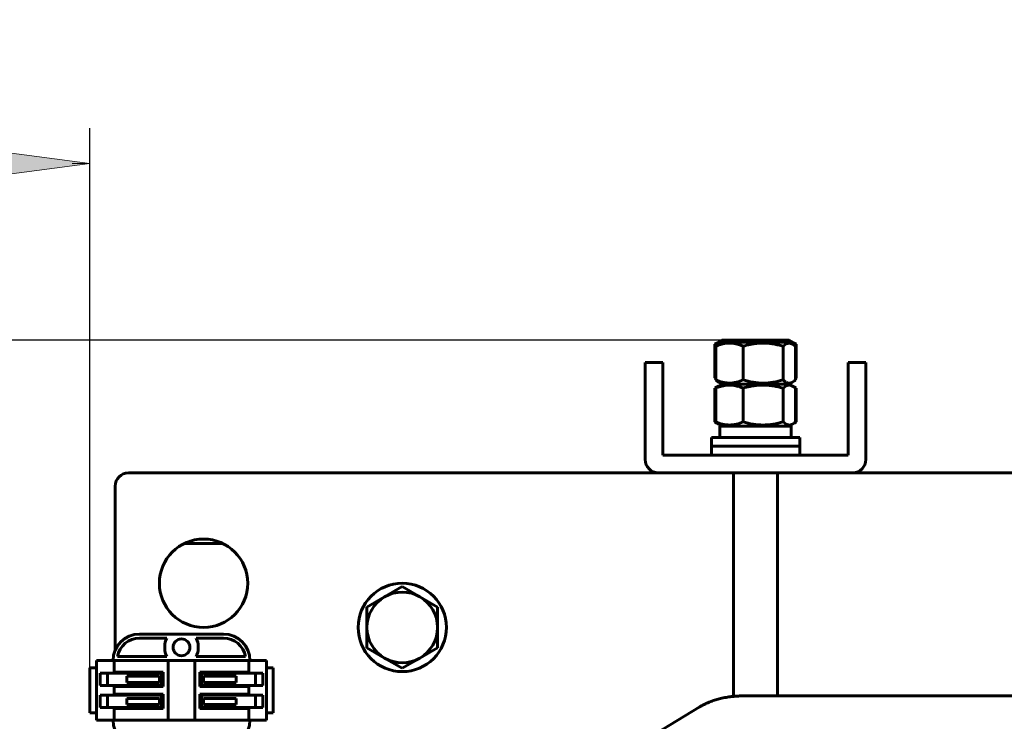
# Model space of a CAD drawing. Header units: millimetres. Extents: x 0 to 297, y 0 to 420.
# Tile 5 of 18: x 104 to 160, y 192 to 232. Entities that reach past the tile are written whole.
import ezdxf

# ---------------------------------------------------------------- set-up
doc = ezdxf.new("R2010")
doc.units = ezdxf.units.MM
doc.linetypes.add('K5LT_BASIC', pattern=[0])
doc.linetypes.add('K5LT_THIN', pattern=[0])
doc.layers.add('Системный слой', color=7, linetype='Continuous')
doc.styles.add('KDIMTEXTSTYLE', font='GOST_AU.SHX', dxfattribs={"width": 0.96, "oblique": 15, "height": 5})
doc.dimstyles.new('KDIMSTYLE (0.25)', dxfattribs={"dimtxt": 5, "dimasz": 1, "dimexe": 2, "dimexo": 0, "dimgap": 1, "dimtad": 1, "dimlfac": 4, "dimtxsty": 'KDIMTEXTSTYLE', "dimsah": 1, "dimcen": 0, "dimdle": 1, "dimadec": 0, "dimazin": 0, "dimtfac": 0.667, "dimtmove": 0, "dimatfit": 3, "dimfxl": 1, "dimtvp": 1, "dimtolj": 1, "dimtzin": 0, "dimarcsym": 0})

# ---------------------------------------------------------------- blocks, each defined once
blk = doc.blocks.new('U9')
at = {"layer": 'Системный слой', "color": 150, "linetype": 'K5LT_BASIC', "lineweight": 60, "true_color": 0x0080ff}
for p, q in [((109.439, 205.461), (109.439, 196.185)), ((109.439, 191.611), (109.439, 191.461))]:
    blk.add_line(p, q, dxfattribs=at)
blk = doc.blocks.new('U11')
at = {"layer": 'Системный слой', "color": 150, "linetype": 'K5LT_BASIC', "lineweight": 60, "true_color": 0x0080ff}
for p, q in [((140.189, 206.211), (110.189, 206.211)), ((180.189, 206.211), (151.189, 206.211))]:
    blk.add_line(p, q, dxfattribs=at)
blk = doc.blocks.new('U17')
at = {"layer": 'Системный слой', "color": 150, "linetype": 'K5LT_BASIC', "lineweight": 60, "true_color": 0x0080ff}
for p, q in [((143.38, 213.488), (143.673, 213.621)), ((143.673, 213.621), (143.972, 213.667)), ((143.972, 213.667), (144.272, 213.611))]:
    blk.add_line(p, q, dxfattribs=at)
blk = doc.blocks.new('U18')
at = {"layer": 'Системный слой', "color": 150, "linetype": 'K5LT_BASIC', "lineweight": 60, "true_color": 0x0080ff}
for p, q in [((147.107, 213.611), (147.405, 213.667)), ((147.405, 213.667), (147.705, 213.621)), ((147.705, 213.621), (147.999, 213.488))]:
    blk.add_line(p, q, dxfattribs=at)
blk = doc.blocks.new('U19')
at = {"layer": 'Системный слой', "color": 150, "linetype": 'K5LT_BASIC', "lineweight": 60, "true_color": 0x0080ff}
for p, q in [((147.963, 211.559), (147.946, 211.549)), ((147.981, 211.568), (147.963, 211.559)), ((147.999, 211.579), (147.981, 211.568))]:
    blk.add_line(p, q, dxfattribs=at)
blk = doc.blocks.new('U20')
at = {"layer": 'Системный слой', "color": 150, "linetype": 'K5LT_BASIC', "lineweight": 60, "true_color": 0x0080ff}
for p, q in [((145.06, 213.611), (145.1, 213.618)), ((145.1, 213.618), (145.101, 213.618)), ((145.101, 213.618), (145.103, 213.618)), ((145.103, 213.618), (145.107, 213.619)), ((145.107, 213.619), (145.114, 213.62)), ((145.114, 213.62), (145.129, 213.622)), ((145.129, 213.622), (145.141, 213.624)), ((145.141, 213.624), (145.142, 213.624)), ((145.142, 213.624), (145.144, 213.624)), ((145.144, 213.624), (145.148, 213.625)), ((145.148, 213.625), (145.156, 213.626)), ((145.156, 213.626), (145.167, 213.628)), ((145.167, 213.628), (145.179, 213.63)), ((145.179, 213.63), (145.182, 213.63)), ((145.182, 213.63), (145.183, 213.63)), ((145.183, 213.63), (145.185, 213.63)), ((145.185, 213.63), (145.189, 213.631)), ((145.189, 213.631), (145.197, 213.632)), ((145.197, 213.632), (145.212, 213.634)), ((145.212, 213.634), (145.223, 213.636)), ((145.223, 213.636), (145.224, 213.636)), ((145.224, 213.636), (145.226, 213.636)), ((145.226, 213.636), (145.229, 213.637)), ((145.229, 213.637), (145.237, 213.638)), ((145.237, 213.638), (145.253, 213.639)), ((145.253, 213.639), (145.263, 213.641)), ((145.263, 213.641), (145.264, 213.641)), ((145.264, 213.641), (145.266, 213.641)), ((145.266, 213.641), (145.27, 213.642)), ((145.27, 213.642), (145.278, 213.643)), ((145.278, 213.643), (145.294, 213.644)), ((145.294, 213.644), (145.304, 213.645)), ((145.304, 213.645), (145.305, 213.646)), ((145.305, 213.646), (145.307, 213.646)), ((145.307, 213.646), (145.311, 213.646)), ((145.311, 213.646), (145.319, 213.647)), ((145.319, 213.647), (145.335, 213.649)), ((145.335, 213.649), (145.344, 213.65)), ((145.344, 213.65), (145.345, 213.65)), ((145.345, 213.65), (145.347, 213.65)), ((145.347, 213.65), (145.351, 213.65)), ((145.351, 213.65), (145.359, 213.651)), ((145.359, 213.651), (145.376, 213.653)), ((145.376, 213.653), (145.385, 213.653)), ((145.385, 213.653), (145.387, 213.654)), ((145.387, 213.654), (145.39, 213.654)), ((145.39, 213.654), (145.395, 213.654)), ((145.395, 213.654), (145.406, 213.655)), ((145.406, 213.655), (145.428, 213.657)), ((145.428, 213.657), (145.462, 213.659)), ((145.462, 213.659), (145.464, 213.659)), ((145.464, 213.659), (145.467, 213.66)), ((145.467, 213.66), (145.474, 213.66)), ((145.474, 213.66), (145.488, 213.661)), ((145.488, 213.661), (145.516, 213.662)), ((145.516, 213.662), (145.539, 213.663)), ((145.539, 213.663), (145.541, 213.664)), ((145.541, 213.664), (145.545, 213.664)), ((145.545, 213.664), (145.552, 213.664)), ((145.552, 213.664), (145.565, 213.664)), ((145.565, 213.664), (145.593, 213.665)), ((145.593, 213.665), (145.616, 213.666)), ((145.616, 213.666), (145.618, 213.666)), ((145.618, 213.666), (145.62, 213.666)), ((145.62, 213.666), (145.626, 213.666)), ((145.626, 213.666), (145.636, 213.666)), ((145.636, 213.666), (145.655, 213.667)), ((145.655, 213.667), (145.656, 213.667)), ((145.656, 213.667), (145.658, 213.667)), ((145.658, 213.667), (145.662, 213.667)), ((145.662, 213.667), (145.669, 213.667)), ((145.669, 213.667), (145.685, 213.667)), ((145.685, 213.667), (145.694, 213.667)), ((145.694, 213.667), (145.694, 213.667)), ((145.694, 213.667), (145.696, 213.667)), ((145.696, 213.667), (145.7, 213.667)), ((145.7, 213.667), (145.707, 213.667)), ((145.707, 213.667), (145.721, 213.667)), ((145.721, 213.667), (145.725, 213.666)), ((145.725, 213.666), (145.726, 213.666)), ((145.726, 213.666), (145.727, 213.666)), ((145.727, 213.666), (145.731, 213.666)), ((145.731, 213.666), (145.737, 213.666)), ((145.737, 213.666), (145.75, 213.666)), ((145.75, 213.666), (145.757, 213.666)), ((145.757, 213.666), (145.758, 213.666)), ((145.758, 213.666), (145.76, 213.666)), ((145.76, 213.666), (145.765, 213.666)), ((145.765, 213.666), (145.774, 213.666)), ((145.774, 213.666), (145.792, 213.665)), ((145.792, 213.665), (145.82, 213.664)), ((145.82, 213.664), (145.822, 213.664)), ((145.822, 213.664), (145.825, 213.664)), ((145.825, 213.664), (145.831, 213.664)), ((145.831, 213.664), (145.842, 213.663)), ((145.842, 213.663), (145.865, 213.662)), ((145.865, 213.662), (145.883, 213.661)), ((145.883, 213.661), (145.885, 213.661)), ((145.885, 213.661), (145.887, 213.661)), ((145.887, 213.661), (145.891, 213.661)), ((145.891, 213.661), (145.9, 213.66)), ((145.9, 213.66), (145.915, 213.659)), ((145.915, 213.659), (145.916, 213.659)), ((145.916, 213.659), (145.918, 213.659)), ((145.918, 213.659), (145.921, 213.659)), ((145.921, 213.659), (145.927, 213.659)), ((145.927, 213.659), (145.94, 213.658)), ((145.94, 213.658), (145.947, 213.657)), ((145.947, 213.657), (145.948, 213.657)), ((145.948, 213.657), (145.95, 213.657)), ((145.95, 213.657), (145.954, 213.657)), ((145.954, 213.657), (145.961, 213.656)), ((145.961, 213.656), (145.977, 213.655)), ((145.977, 213.655), (145.994, 213.653)), ((145.994, 213.653), (145.995, 213.653)), ((145.995, 213.653), (145.997, 213.653)), ((145.997, 213.653), (146.001, 213.653)), ((146.001, 213.653), (146.01, 213.652)), ((146.01, 213.652), (146.028, 213.65)), ((146.028, 213.65), (146.041, 213.649)), ((146.041, 213.649), (146.042, 213.649)), ((146.042, 213.649), (146.046, 213.649)), ((146.046, 213.649), (146.052, 213.648)), ((146.052, 213.648), (146.065, 213.647)), ((146.065, 213.647), (146.09, 213.644)), ((146.09, 213.644), (146.134, 213.638)), ((146.134, 213.638), (146.136, 213.638)), ((146.136, 213.638), (146.141, 213.638)), ((146.141, 213.638), (146.149, 213.637)), ((146.149, 213.637), (146.165, 213.634)), ((146.165, 213.634), (146.198, 213.63)), ((146.198, 213.63), (146.227, 213.626)), ((146.227, 213.626), (146.228, 213.625)), ((146.228, 213.625), (146.232, 213.625)), ((146.232, 213.625), (146.238, 213.624)), ((146.238, 213.624), (146.251, 213.622)), ((146.251, 213.622), (146.273, 213.618)), ((146.273, 213.618), (146.274, 213.618)), ((146.274, 213.618), (146.277, 213.618)), ((146.277, 213.618), (146.281, 213.617)), ((146.281, 213.617), (146.29, 213.616)), ((146.29, 213.616), (146.307, 213.613)), ((146.307, 213.613), (146.319, 213.611))]:
    blk.add_line(p, q, dxfattribs=at)
blk = doc.blocks.new('U21')
at = {"layer": 'Системный слой', "color": 150, "linetype": 'K5LT_BASIC', "lineweight": 60, "true_color": 0x0080ff}
for p, q in [((143.398, 211.568), (143.38, 211.579)), ((143.416, 211.559), (143.398, 211.568)), ((143.433, 211.549), (143.416, 211.559))]:
    blk.add_line(p, q, dxfattribs=at)
blk = doc.blocks.new('U37')
at = {"layer": 'Системный слой', "color": 150, "linetype": 'K5LT_BASIC', "lineweight": 60, "true_color": 0x0080ff}
for p, q in [((109.382, 194.873), (109.382, 194.93)), ((109.382, 194.116), (109.382, 194.173))]:
    blk.add_line(p, q, dxfattribs=at)
blk = doc.blocks.new('U38')
at = {"layer": 'Системный слой', "color": 150, "linetype": 'K5LT_BASIC', "lineweight": 60, "true_color": 0x0080ff}
for p, q in [((116.997, 193.68), (116.997, 193.623)), ((116.997, 192.923), (116.997, 192.866))]:
    blk.add_line(p, q, dxfattribs=at)
blk = doc.blocks.new('U39')
at = {"layer": 'Системный слой', "color": 150, "linetype": 'K5LT_BASIC', "lineweight": 60, "true_color": 0x0080ff}
for p, q in [((109.382, 193.623), (109.382, 193.68)), ((109.382, 192.866), (109.382, 192.923))]:
    blk.add_line(p, q, dxfattribs=at)
blk = doc.blocks.new('U40')
at = {"layer": 'Системный слой', "color": 150, "linetype": 'K5LT_BASIC', "lineweight": 60, "true_color": 0x0080ff}
for p, q in [((116.997, 194.93), (116.997, 194.873)), ((116.997, 194.173), (116.997, 194.116))]:
    blk.add_line(p, q, dxfattribs=at)
blk = doc.blocks.new('U41')
at = {"layer": 'Системный слой', "color": 150, "linetype": 'K5LT_BASIC', "lineweight": 60, "true_color": 0x0080ff}
blk.add_line((113.35, 202.211), (115.529, 202.211), dxfattribs=at)
blk = doc.blocks.new('U60')
at = {"layer": 'Системный слой', "color": 150, "linetype": 'K5LT_BASIC', "lineweight": 60, "true_color": 0x0080ff}
for p, q in [((143.38, 211.003), (143.425, 211.028)), ((143.425, 211.028), (143.47, 211.052)), ((143.47, 211.052), (143.516, 211.074))]:
    blk.add_line(p, q, dxfattribs=at)
blk = doc.blocks.new('U61')
at = {"layer": 'Системный слой', "color": 150, "linetype": 'K5LT_BASIC', "lineweight": 60, "true_color": 0x0080ff}
for p, q in [((147.863, 211.074), (147.909, 211.052)), ((147.909, 211.052), (147.954, 211.028)), ((147.954, 211.028), (147.999, 211.003))]:
    blk.add_line(p, q, dxfattribs=at)
blk = doc.blocks.new('U62')
at = {"layer": 'Системный слой', "color": 150, "linetype": 'K5LT_BASIC', "lineweight": 60, "true_color": 0x0080ff}
for p, q in [((147.909, 209.045), (147.863, 209.023)), ((147.954, 209.068), (147.909, 209.045)), ((147.999, 209.094), (147.954, 209.068))]:
    blk.add_line(p, q, dxfattribs=at)
blk = doc.blocks.new('U63')
at = {"layer": 'Системный слой', "color": 150, "linetype": 'K5LT_BASIC', "lineweight": 60, "true_color": 0x0080ff}
for p, q in [((143.425, 209.068), (143.38, 209.094)), ((143.47, 209.045), (143.425, 209.068)), ((143.516, 209.023), (143.47, 209.045))]:
    blk.add_line(p, q, dxfattribs=at)
blk = doc.blocks.new('U64')
at = {"layer": 'Системный слой', "color": 150, "linetype": 'K5LT_BASIC', "lineweight": 60, "true_color": 0x0080ff}
for p, q in [((147.245, 213.378), (147.423, 213.511)), ((147.423, 213.511), (147.606, 213.557)), ((147.606, 213.557), (147.788, 213.5)), ((147.788, 213.5), (147.841, 213.466)), ((147.841, 213.466), (147.893, 213.425)), ((147.893, 213.425), (147.946, 213.378))]:
    blk.add_line(p, q, dxfattribs=at)
blk = doc.blocks.new('U65')
at = {"layer": 'Системный слой', "color": 150, "linetype": 'K5LT_BASIC', "lineweight": 60, "true_color": 0x0080ff}
for p, q in [((147.249, 211.465), (147.245, 211.469)), ((147.333, 211.393), (147.249, 211.465)), ((147.376, 211.363), (147.333, 211.393)), ((147.398, 211.35), (147.376, 211.363)), ((147.408, 211.343), (147.398, 211.35)), ((147.414, 211.34), (147.408, 211.343)), ((147.416, 211.339), (147.414, 211.34)), ((147.449, 211.323), (147.416, 211.339)), ((147.478, 211.311), (147.449, 211.323)), ((147.493, 211.306), (147.478, 211.311)), ((147.5, 211.304), (147.493, 211.306)), ((147.504, 211.303), (147.5, 211.304)), ((147.506, 211.303), (147.504, 211.303)), ((147.51, 211.301), (147.506, 211.303)), ((147.554, 211.293), (147.51, 211.301)), ((147.576, 211.291), (147.554, 211.293)), ((147.587, 211.29), (147.576, 211.291)), ((147.592, 211.29), (147.587, 211.29)), ((147.595, 211.29), (147.592, 211.29)), ((147.646, 211.294), (147.595, 211.29)), ((147.709, 211.31), (147.646, 211.294)), ((147.741, 211.323), (147.709, 211.31)), ((147.757, 211.33), (147.741, 211.323)), ((147.765, 211.334), (147.757, 211.33)), ((147.769, 211.336), (147.765, 211.334)), ((147.771, 211.337), (147.769, 211.336)), ((147.788, 211.347), (147.771, 211.337)), ((147.841, 211.381), (147.788, 211.347)), ((147.893, 211.422), (147.841, 211.381)), ((147.946, 211.469), (147.893, 211.422))]:
    blk.add_line(p, q, dxfattribs=at)
blk = doc.blocks.new('U66')
at = {"layer": 'Системный слой', "color": 150, "linetype": 'K5LT_BASIC', "lineweight": 60, "true_color": 0x0080ff}
for p, q in [((143.783, 211.236), (143.827, 211.236)), ((143.827, 211.236), (147.596, 211.236))]:
    blk.add_line(p, q, dxfattribs=at)
blk = doc.blocks.new('U71')
at = {"layer": 'Системный слой', "color": 150, "linetype": 'K5LT_BASIC', "lineweight": 60, "true_color": 0x0080ff}
for p, q in [((147.424, 208.96), (147.245, 209.094)), ((147.893, 209.047), (147.841, 209.006)), ((147.946, 209.094), (147.893, 209.047)), ((147.606, 208.915), (147.424, 208.96)), ((147.788, 208.972), (147.606, 208.915)), ((147.841, 209.006), (147.788, 208.972))]:
    blk.add_line(p, q, dxfattribs=at)
blk = doc.blocks.new('U72')
at = {"layer": 'Системный слой', "color": 150, "linetype": 'K5LT_BASIC', "lineweight": 60, "true_color": 0x0080ff}
for p, q in [((143.783, 211.236), (146.973, 211.236)), ((146.973, 211.236), (147.596, 211.236))]:
    blk.add_line(p, q, dxfattribs=at)
blk = doc.blocks.new('U73')
at = {"layer": 'Системный слой', "color": 150, "linetype": 'K5LT_BASIC', "lineweight": 60, "true_color": 0x0080ff}
for p, q in [((147.245, 211.003), (147.423, 211.136)), ((147.423, 211.136), (147.606, 211.182)), ((147.606, 211.182), (147.788, 211.125)), ((147.788, 211.125), (147.841, 211.091)), ((147.841, 211.091), (147.893, 211.05)), ((147.893, 211.05), (147.946, 211.003))]:
    blk.add_line(p, q, dxfattribs=at)
blk = doc.blocks.new('U81')
at = {"layer": 'Системный слой', "color": 150, "linetype": 'K5LT_BASIC', "lineweight": 60, "true_color": 0x0080ff}
blk.add_line((144.439, 206.211), (144.439, 193.559), dxfattribs=at)
blk = doc.blocks.new('U82')
at = {"layer": 'Системный слой', "color": 150, "linetype": 'K5LT_BASIC', "lineweight": 60, "true_color": 0x0080ff}
blk.add_line((146.939, 206.211), (146.939, 193.586), dxfattribs=at)
blk = doc.blocks.new('U84')
at = {"layer": 'Системный слой', "color": 150, "linetype": 'K5LT_BASIC', "lineweight": 60, "true_color": 0x0080ff}
blk.add_line((222.806, 193.586), (146.252, 193.586), dxfattribs=at)
blk = doc.blocks.new('KDIMARROW_01')
at = {"layer": 'Системный слой'}
blk.add_hatch(color=0, dxfattribs=at).paths.add_polyline_path([(-5, -0.658), (0, 0), (-5, 0.658), (-4.5, 0)])
at = {"layer": 'Системный слой', "color": 0, "linetype": 'K5LT_THIN', "lineweight": 18}
for p, q in [((-4.5, 0), (-5, 0.658)), ((-5, 0.658), (0, 0)), ((0, 0), (-5, -0.658)), ((-5, -0.658), (-4.5, 0)), ((0, 0), (-1, 0))]:
    blk.add_line(p, q, dxfattribs=at)

msp = doc.modelspace()

# ---------------------------------------------------------------- linework, layer by layer
at = {"layer": 'Системный слой', "color": 150, "linetype": 'K5LT_BASIC', "lineweight": 60, "true_color": 0x0080ff}
for p, q in [((143.7832, 213.7208), (143.38, 213.488)), ((143.7832, 213.6109), (143.5904, 213.4996)), ((143.7832, 213.7208), (147.5957, 213.7208)), ((143.7832, 213.6109), (147.5957, 213.6109)), ((147.5957, 213.7208), (147.9988, 213.488)), ((147.5957, 213.6109), (147.7884, 213.4996)), ((143.38, 213.488), (143.38, 211.5786)), ((143.4333, 213.3781), (143.4333, 211.4686)), ((144.9886, 213.3781), (144.9886, 211.4686)), ((147.2447, 213.3781), (147.2447, 211.4686)), ((147.9455, 213.3781), (147.9455, 211.4686)), ((147.9988, 213.488), (147.9988, 211.5786)), ((139.4394, 211.7109), (139.4394, 212.4609)), ((139.4394, 212.4609), (140.4394, 212.4609)), ((140.4394, 212.4609), (140.4394, 211.7109)), ((150.9394, 212.4609), (151.9394, 212.4609)), ((150.9394, 211.7109), (150.9394, 212.4609)), ((151.9394, 212.4609), (151.9394, 211.7109)), ((139.4394, 211.7109), (139.4394, 206.9609)), ((140.4394, 207.2109), (140.4394, 211.7109)), ((143.4333, 211.5478), (143.38, 211.5786)), ((143.7832, 211.2359), (143.5904, 211.3472)), ((147.5957, 211.2359), (147.7884, 211.3472)), ((147.9455, 211.5478), (147.9988, 211.5786)), ((150.9394, 211.7109), (150.9394, 207.2109)), ((151.9394, 206.9609), (151.9394, 211.7109)), ((143.5904, 211.1246), (143.38, 211.0031)), ((143.38, 211.0031), (143.38, 209.0936)), ((143.4333, 211.0031), (143.4333, 209.0936)), ((143.7832, 211.2359), (143.5904, 211.1246)), ((144.9886, 211.0031), (144.9886, 209.0936)), ((147.2447, 211.0031), (147.2447, 209.0936)), ((147.5957, 211.2359), (147.7884, 211.1246)), ((147.7884, 211.1246), (147.9988, 211.0031)), ((147.9455, 211.0031), (147.9455, 209.0936)), ((147.9988, 211.0031), (147.9988, 209.0936)), ((143.7832, 208.8609), (143.38, 209.0936)), ((147.7884, 208.9722), (147.9988, 209.0936)), ((143.7832, 208.8609), (143.5904, 208.9722)), ((143.6769, 208.2109), (143.6769, 208.8609)), ((143.6769, 208.8609), (147.7019, 208.8609)), ((147.5957, 208.8609), (147.7884, 208.9722)), ((147.7019, 208.2109), (147.7019, 208.8609)), ((143.1894, 207.7109), (143.1894, 208.2109)), ((143.1894, 208.2109), (148.1894, 208.2109)), ((148.1894, 207.7109), (148.1894, 208.2109)), ((143.1894, 207.2109), (143.1894, 207.7109)), ((143.1894, 207.7109), (148.1894, 207.7109)), ((143.1894, 207.7109), (148.1894, 207.7109)), ((148.1894, 207.2109), (148.1894, 207.7109)), ((150.9394, 207.2109), (140.4394, 207.2109)), ((140.1894, 206.2109), (151.1894, 206.2109)), ((125.6894, 199.7703), (124.6894, 199.1929)), ((126.6894, 199.1929), (125.6894, 199.7703)), ((124.6894, 199.1929), (123.6894, 198.6156)), ((127.6894, 198.6156), (126.6894, 199.1929)), ((123.6894, 198.6156), (123.6894, 197.4609)), ((127.6894, 197.4609), (127.6894, 198.6156)), ((123.6894, 197.4609), (123.6894, 196.3062)), ((127.6894, 196.3062), (127.6894, 197.4609)), ((110.8144, 197.0859), (115.5644, 197.0859)), ((110.8144, 196.8609), (112.3667, 196.8609)), ((114.0121, 196.8609), (115.5644, 196.8609)), ((112.2394, 196.2859), (112.2394, 196.3859)), ((114.1394, 196.3859), (114.1394, 196.2859)), ((123.6894, 196.3062), (124.6894, 195.7288)), ((126.6894, 195.7288), (127.6894, 196.3062)), ((112.3667, 195.8109), (109.5594, 195.8109)), ((116.8194, 195.8109), (114.0121, 195.8109)), ((124.6894, 195.7288), (125.6894, 195.1515)), ((125.6894, 195.1515), (126.6894, 195.7288)), ((108.3769, 195.1734), (108.0019, 195.1734)), ((108.0019, 195.1734), (108.0019, 193.9992)), ((108.3769, 192.2109), (108.3769, 195.5859)), ((108.5393, 195.5859), (108.3769, 195.5859)), ((109.2196, 195.5859), (108.5393, 195.5859)), ((109.2196, 195.5859), (109.3819, 195.5859)), ((109.3819, 194.9304), (109.3819, 195.5859)), ((109.4784, 195.5859), (109.3819, 195.5859)), ((110.0252, 195.5859), (109.4784, 195.5859)), ((110.1787, 195.5859), (110.0252, 195.5859)), ((112.3894, 195.5859), (110.1787, 195.5859)), ((112.4394, 195.5859), (112.3894, 195.5859)), ((112.4394, 195.5859), (112.4644, 195.5859)), ((112.4394, 192.2109), (112.4394, 195.5859)), ((113.9144, 195.5859), (112.4644, 195.5859)), ((113.9144, 195.5859), (113.9394, 195.5859)), ((113.9894, 195.5859), (113.9394, 195.5859)), ((113.9394, 195.5859), (113.9394, 192.2109)), ((116.2001, 195.5859), (113.9894, 195.5859)), ((116.3536, 195.5859), (116.2001, 195.5859)), ((116.9004, 195.5859), (116.3536, 195.5859)), ((116.9969, 195.5859), (116.9004, 195.5859)), ((116.9969, 195.5859), (116.9969, 194.9304)), ((116.9969, 195.5859), (117.1592, 195.5859)), ((117.8396, 195.5859), (117.1592, 195.5859)), ((118.0019, 195.5859), (117.8396, 195.5859)), ((118.0019, 195.5859), (118.0019, 192.2109)), ((118.3769, 195.1734), (118.0019, 195.1734)), ((118.3769, 193.9992), (118.3769, 195.1734)), ((108.7156, 194.8734), (108.5906, 194.8734)), ((108.5906, 194.1734), (108.5906, 194.8734)), ((108.9547, 194.8734), (108.7156, 194.8734)), ((109.0047, 194.8734), (108.9547, 194.8734)), ((109.0047, 194.8734), (109.0047, 194.1734)), ((109.0047, 194.8734), (109.0549, 194.8734)), ((109.5424, 194.8734), (109.0549, 194.8734)), ((109.3819, 194.9304), (109.4784, 194.9304)), ((109.4784, 194.9304), (110.0252, 194.9304)), ((109.5424, 194.8734), (109.6275, 194.8734)), ((110.0092, 194.8734), (109.6275, 194.8734)), ((110.0522, 194.8734), (110.0092, 194.8734)), ((110.0252, 194.9304), (110.1787, 194.9304)), ((111.6894, 194.8734), (110.0522, 194.8734)), ((110.0929, 194.6961), (111.6894, 194.6961)), ((110.0929, 194.3507), (110.0929, 194.6961)), ((110.1787, 194.9304), (112.1567, 194.9304)), ((112.0644, 194.8734), (111.6894, 194.8734)), ((111.6894, 194.6961), (111.9449, 194.6961)), ((111.9449, 194.3507), (111.9449, 194.6961)), ((112.0644, 194.8734), (112.0644, 194.1734)), ((112.1567, 194.9304), (112.1567, 194.1163)), ((114.2221, 194.1163), (114.2221, 194.9304)), ((114.2221, 194.9304), (116.2001, 194.9304)), ((114.3144, 194.1734), (114.3144, 194.8734)), ((114.6894, 194.8734), (114.3144, 194.8734)), ((114.4339, 194.6961), (114.4339, 194.3507)), ((114.4339, 194.6961), (114.6894, 194.6961)), ((116.3266, 194.8734), (114.6894, 194.8734)), ((114.6894, 194.6961), (116.2859, 194.6961)), ((116.2001, 194.9304), (116.3536, 194.9304)), ((116.2859, 194.6961), (116.2859, 194.3507)), ((116.3696, 194.8734), (116.3266, 194.8734)), ((116.3536, 194.9304), (116.9004, 194.9304)), ((116.7513, 194.8734), (116.3696, 194.8734)), ((116.7513, 194.8734), (116.8364, 194.8734)), ((117.3239, 194.8734), (116.8364, 194.8734)), ((116.9004, 194.9304), (116.9969, 194.9304)), ((117.3239, 194.8734), (117.3741, 194.8734)), ((117.4241, 194.8734), (117.3741, 194.8734)), ((117.3741, 194.1734), (117.3741, 194.8734)), ((117.6633, 194.8734), (117.4241, 194.8734)), ((117.7883, 194.8734), (117.6633, 194.8734)), ((117.7883, 194.8734), (117.7883, 194.1734)), ((108.0019, 193.9992), (108.0019, 193.7976)), ((108.5906, 194.1734), (108.7156, 194.1734)), ((108.7156, 194.1734), (108.9547, 194.1734)), ((108.9547, 194.1734), (109.0047, 194.1734)), ((109.0549, 194.1734), (109.0047, 194.1734)), ((109.0549, 194.1734), (109.5424, 194.1734)), ((109.3819, 193.6804), (109.3819, 194.1163)), ((109.4784, 194.1163), (109.3819, 194.1163)), ((110.0252, 194.1163), (109.4784, 194.1163)), ((109.6275, 194.1734), (109.5424, 194.1734)), ((109.6275, 194.1734), (110.0092, 194.1734)), ((110.0522, 194.1734), (110.0092, 194.1734)), ((110.1787, 194.1163), (110.0252, 194.1163)), ((110.0522, 194.1734), (111.6894, 194.1734)), ((111.6894, 194.3507), (110.0929, 194.3507)), ((112.1567, 194.1163), (110.1787, 194.1163)), ((111.9449, 194.3507), (111.6894, 194.3507)), ((111.6894, 194.1734), (112.0644, 194.1734)), ((116.2001, 194.1163), (114.2221, 194.1163)), ((114.3144, 194.1734), (114.6894, 194.1734)), ((114.6894, 194.3507), (114.4339, 194.3507)), ((116.2859, 194.3507), (114.6894, 194.3507)), ((114.6894, 194.1734), (116.3266, 194.1734)), ((116.3536, 194.1163), (116.2001, 194.1163)), ((116.3266, 194.1734), (116.3696, 194.1734)), ((116.9004, 194.1163), (116.3536, 194.1163)), ((116.7513, 194.1734), (116.3696, 194.1734)), ((116.8364, 194.1734), (116.7513, 194.1734)), ((116.8364, 194.1734), (117.3239, 194.1734)), ((116.9969, 194.1163), (116.9004, 194.1163)), ((116.9969, 194.1163), (116.9969, 193.6804)), ((117.3741, 194.1734), (117.3239, 194.1734)), ((117.3741, 194.1734), (117.4241, 194.1734)), ((117.4241, 194.1734), (117.6633, 194.1734)), ((117.6633, 194.1734), (117.7883, 194.1734)), ((118.3769, 193.9992), (118.3769, 193.7976)), ((108.0019, 193.7976), (108.0019, 192.6234)), ((108.7156, 193.6234), (108.5906, 193.6234)), ((108.5906, 192.9234), (108.5906, 193.6234)), ((108.9547, 193.6234), (108.7156, 193.6234)), ((109.0047, 193.6234), (108.9547, 193.6234)), ((109.0047, 193.6234), (109.0549, 193.6234)), ((109.0047, 193.6234), (109.0047, 192.9234)), ((109.5424, 193.6234), (109.0549, 193.6234)), ((109.3819, 193.6804), (109.4784, 193.6804)), ((109.4784, 193.6804), (110.0252, 193.6804)), ((109.5424, 193.6234), (109.6275, 193.6234)), ((110.0092, 193.6234), (109.6275, 193.6234)), ((110.0522, 193.6234), (110.0092, 193.6234)), ((110.0252, 193.6804), (110.1787, 193.6804)), ((111.6894, 193.6234), (110.0522, 193.6234)), ((110.0929, 193.1007), (110.0929, 193.4461)), ((110.0929, 193.4461), (111.6894, 193.4461)), ((110.1787, 193.6804), (112.1567, 193.6804)), ((112.0644, 193.6234), (111.6894, 193.6234)), ((111.6894, 193.4461), (111.9449, 193.4461)), ((111.9449, 193.1007), (111.9449, 193.4461)), ((112.0644, 193.6234), (112.0644, 192.9234)), ((112.1567, 193.6804), (112.1567, 192.8663)), ((114.2221, 193.6804), (116.2001, 193.6804)), ((114.2221, 192.8663), (114.2221, 193.6804)), ((114.6894, 193.6234), (114.3144, 193.6234)), ((114.3144, 192.9234), (114.3144, 193.6234)), ((114.4339, 193.4461), (114.6894, 193.4461)), ((114.4339, 193.4461), (114.4339, 193.1007)), ((116.3266, 193.6234), (114.6894, 193.6234)), ((114.6894, 193.4461), (116.2859, 193.4461)), ((116.2001, 193.6804), (116.3536, 193.6804)), ((116.2859, 193.4461), (116.2859, 193.1007)), ((116.3696, 193.6234), (116.3266, 193.6234)), ((116.3536, 193.6804), (116.9004, 193.6804)), ((116.7513, 193.6234), (116.3696, 193.6234)), ((116.7513, 193.6234), (116.8364, 193.6234)), ((117.3239, 193.6234), (116.8364, 193.6234)), ((116.9004, 193.6804), (116.9969, 193.6804)), ((117.3239, 193.6234), (117.3741, 193.6234)), ((117.4241, 193.6234), (117.3741, 193.6234)), ((117.3741, 192.9234), (117.3741, 193.6234)), ((117.6633, 193.6234), (117.4241, 193.6234)), ((117.7883, 193.6234), (117.6633, 193.6234)), ((117.7883, 193.6234), (117.7883, 192.9234)), ((118.3769, 192.6234), (118.3769, 193.7976)), ((145.1886, 193.5859), (145.2453, 193.5859)), ((145.2453, 193.5859), (146.2515, 193.5859)), ((108.5906, 192.9234), (108.7156, 192.9234)), ((108.7156, 192.9234), (108.9547, 192.9234)), ((108.9547, 192.9234), (109.0047, 192.9234)), ((109.0549, 192.9234), (109.0047, 192.9234)), ((109.0549, 192.9234), (109.5424, 192.9234)), ((109.6275, 192.9234), (109.5424, 192.9234)), ((109.6275, 192.9234), (110.0092, 192.9234)), ((110.0522, 192.9234), (110.0092, 192.9234)), ((110.0522, 192.9234), (111.6894, 192.9234)), ((111.6894, 193.1007), (110.0929, 193.1007)), ((111.9449, 193.1007), (111.6894, 193.1007)), ((111.6894, 192.9234), (112.0644, 192.9234)), ((114.3144, 192.9234), (114.6894, 192.9234)), ((114.6894, 193.1007), (114.4339, 193.1007)), ((116.2859, 193.1007), (114.6894, 193.1007)), ((114.6894, 192.9234), (116.3266, 192.9234)), ((116.3266, 192.9234), (116.3696, 192.9234)), ((116.7513, 192.9234), (116.3696, 192.9234)), ((116.8364, 192.9234), (116.7513, 192.9234)), ((116.8364, 192.9234), (117.3239, 192.9234)), ((117.3741, 192.9234), (117.3239, 192.9234)), ((117.3741, 192.9234), (117.4241, 192.9234)), ((117.4241, 192.9234), (117.6633, 192.9234)), ((117.6633, 192.9234), (117.7883, 192.9234)), ((137.2536, 189.7755), (142.5068, 192.9529)), ((108.3769, 192.6234), (108.0019, 192.6234)), ((109.3819, 192.2109), (109.3819, 192.8663)), ((109.4784, 192.8663), (109.3819, 192.8663)), ((110.0252, 192.8663), (109.4784, 192.8663)), ((110.1787, 192.8663), (110.0252, 192.8663)), ((112.1567, 192.8663), (110.1787, 192.8663)), ((116.2001, 192.8663), (114.2221, 192.8663)), ((116.3536, 192.8663), (116.2001, 192.8663)), ((116.9004, 192.8663), (116.3536, 192.8663)), ((116.9969, 192.8663), (116.9004, 192.8663)), ((116.9969, 192.8663), (116.9969, 192.2109)), ((118.3769, 192.6234), (118.0019, 192.6234)), ((108.3769, 192.2109), (108.5393, 192.2109)), ((109.2196, 192.2109), (108.5393, 192.2109)), ((109.3819, 192.2109), (109.2196, 192.2109)), ((109.3819, 192.2109), (109.4784, 192.2109)), ((110.0252, 192.2109), (109.4784, 192.2109)), ((110.0252, 192.2109), (110.1787, 192.2109)), ((112.3894, 192.2109), (110.1787, 192.2109)), ((112.3894, 192.2109), (112.4394, 192.2109)), ((112.4644, 192.2109), (112.4394, 192.2109)), ((113.9144, 192.2109), (112.4644, 192.2109)), ((113.9394, 192.2109), (113.9144, 192.2109)), ((113.9394, 192.2109), (113.9894, 192.2109)), ((116.2001, 192.2109), (113.9894, 192.2109)), ((116.2001, 192.2109), (116.3536, 192.2109)), ((116.9004, 192.2109), (116.3536, 192.2109)), ((116.9004, 192.2109), (116.9969, 192.2109)), ((117.1592, 192.2109), (116.9969, 192.2109)), ((117.8396, 192.2109), (117.1592, 192.2109)), ((118.0019, 192.2109), (117.8396, 192.2109))]:
    msp.add_line(p, q, dxfattribs=at)
for centre, radius in [((114.4394, 199.9609), 2.5), ((125.6894, 197.4609), 2.5), ((113.1894, 196.3359), 0.475)]:
    msp.add_circle(centre, radius, dxfattribs=at)
for centre, radius, start, end in [((140.1894, 206.9609), 0.75, 180, 270), ((151.1894, 206.9609), 0.75, 270, 0), ((110.1894, 205.4609), 0.75, 90, 180), ((125.6894, 197.4609), 2, 120, 180), ((125.6894, 197.4609), 2, 60, 120), ((125.6894, 197.4609), 2, 0, 60), ((125.6894, 197.4609), 2, 180, 240), ((125.6894, 197.4609), 2, 300, 0), ((110.8144, 195.5859), 1.5, 90, 180), ((110.8144, 195.5859), 1.275, 90, 169.83575), ((113.1894, 196.3859), 0.95, 150, 180), ((113.1894, 196.3859), 0.95, 0, 30), ((115.5644, 195.5859), 1.5, 0, 90), ((115.5644, 195.5859), 1.275, 10.16425, 90), ((113.1894, 196.2859), 0.95, 180, 210), ((113.1894, 196.2859), 0.95, 330, 0), ((125.6894, 197.4609), 2, 240, 300), ((110.8144, 192.2109), 1.5, 180, 270), ((115.5644, 192.2109), 1.5, 270, 0)]:
    msp.add_arc(centre, radius, start, end, dxfattribs=at)
for points, knots in [([(143.4333, 213.3781), (143.5225, 213.4164), (143.6599, 213.4677), (143.8318, 213.5133), (143.9471, 213.5358), (144.0494, 213.5496), (144.1378, 213.5558), (144.226, 213.5574), (144.3139, 213.5545), (144.4166, 213.5445), (144.5176, 213.5282), (144.6474, 213.4997), (144.8049, 213.4523), (144.9281, 213.4041), (144.9886, 213.3781)], [0, 0, 0, 0, 2.647855, 4.0331334, 4.9873359, 5.9684561, 6.9711097, 7.5141628, 8.4876086, 9.4762793, 10.4385898, 11.3725017, 13.1981603, 15, 15, 15, 15]), ([(143.5904, 213.4996), (143.5523, 213.4776), (143.4998, 213.4391), (143.4478, 213.3919), (143.4333, 213.3781)], [0, 0, 0, 0, 3.6077977, 5, 5, 5, 5]), ([(144.9886, 213.3781), (145.119, 213.4167), (145.32, 213.4684), (145.5711, 213.514), (145.7395, 213.5365), (145.8879, 213.55), (146.014, 213.5559), (146.1406, 213.5574), (146.267, 213.5545), (146.4168, 213.5443), (146.5639, 213.5279), (146.7529, 213.4991), (146.9809, 213.4516), (147.158, 213.4037), (147.2447, 213.3781)], [0, 0, 0, 0, 2.6448212, 4.0488835, 5.0105795, 5.9916326, 6.9849905, 7.4978502, 8.4818522, 9.4652878, 10.4342862, 11.3734047, 13.2001217, 15, 15, 15, 15]), ([(143.4333, 211.4686), (143.47, 211.4337), (143.5222, 211.3899), (143.5749, 211.3561), (143.5904, 211.3472)], [0, 0, 0, 0, 3.5301377, 5, 5, 5, 5]), ([(144.9886, 211.4686), (144.8616, 211.4142), (144.7337, 211.3694), (144.4753, 211.3072), (144.3447, 211.2901), (144.1463, 211.2899), (144.0799, 211.2941), (143.9485, 211.3104), (143.8833, 211.3225), (143.6886, 211.3692), (143.5604, 211.4141), (143.4333, 211.4686)], [0.0000002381, 0.0000002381, 0.0000002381, 0.0000002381, 0.0023326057, 0.0023326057, 0.0046649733, 0.0046649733, 0.0058311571, 0.0058311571, 0.006997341, 0.006997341, 0.0093297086, 0.0093297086, 0.0093297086, 0.0093297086]), ([(147.2447, 211.4686), (147.0624, 211.4148), (146.8776, 211.3699), (146.5009, 211.3073), (146.3076, 211.29), (145.9263, 211.29), (145.7369, 211.3068), (145.3601, 211.3689), (145.1721, 211.4144), (144.9886, 211.4686)], [0.0034215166, 0.0034215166, 0.0034215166, 0.0034215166, 0.0057525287, 0.0057525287, 0.0080835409, 0.0080835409, 0.0104145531, 0.0104145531, 0.0127455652, 0.0127455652, 0.0127455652, 0.0127455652]), ([(143.4333, 211.0031), (143.5232, 211.0417), (143.6618, 211.0934), (143.8348, 211.139), (143.951, 211.1615), (144.0532, 211.175), (144.1402, 211.1809), (144.2275, 211.1824), (144.3146, 211.1795), (144.4179, 211.1693), (144.5258, 211.1518), (144.656, 211.1223), (144.813, 211.0742), (144.9289, 211.0287), (144.9886, 211.0031)], [0, 0, 0, 0, 2.6448212, 4.0488835, 5.0105795, 5.9916326, 6.9849905, 7.4978502, 8.4818522, 9.4652878, 10.4342862, 11.5598166, 13.2001217, 15, 15, 15, 15]), ([(143.5904, 211.1246), (143.5523, 211.1026), (143.4998, 211.0641), (143.4478, 211.0169), (143.4333, 211.0031)], [0, 0, 0, 0, 3.6077977, 5, 5, 5, 5]), ([(144.9886, 211.0031), (145.118, 211.0414), (145.2942, 211.0868), (145.5193, 211.1299), (145.6614, 211.1518), (145.8077, 211.1685), (145.9599, 211.1793), (146.1129, 211.183), (146.266, 211.1795), (146.4149, 211.1695), (146.5615, 211.1532), (146.7497, 211.1247), (146.9782, 211.0773), (147.1569, 211.0291), (147.2447, 211.0031)], [0, 0, 0, 0, 2.647855, 3.5668999, 4.5072805, 5.4765592, 6.4676551, 7.5141628, 8.4876086, 9.4762793, 10.4385898, 11.3725017, 13.1981603, 15, 15, 15, 15]), ([(144.9886, 209.0936), (144.8629, 209.0398), (144.7355, 208.9949), (144.4758, 208.9323), (144.3426, 208.915), (144.0798, 208.915), (143.9492, 208.9318), (143.6894, 208.9939), (143.5598, 209.0394), (143.4333, 209.0936)], [0.0034215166, 0.0034215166, 0.0034215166, 0.0034215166, 0.0057525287, 0.0057525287, 0.0080835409, 0.0080835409, 0.0104145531, 0.0104145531, 0.0127455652, 0.0127455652, 0.0127455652, 0.0127455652]), ([(147.2447, 209.0936), (147.0605, 209.0392), (146.875, 208.9944), (146.5, 208.9322), (146.3106, 208.9151), (146.0229, 208.9149), (145.9265, 208.9191), (145.7359, 208.9354), (145.6413, 208.9475), (145.359, 208.9942), (145.173, 209.0391), (144.9886, 209.0936)], [0.0000002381, 0.0000002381, 0.0000002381, 0.0000002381, 0.0023326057, 0.0023326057, 0.0046649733, 0.0046649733, 0.0058311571, 0.0058311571, 0.006997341, 0.006997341, 0.0093297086, 0.0093297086, 0.0093297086, 0.0093297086]), ([(142.5068, 192.9529), (142.507, 192.953), (142.5072, 192.9531), (142.5075, 192.9533), (142.5077, 192.9534), (142.5083, 192.9538), (142.5087, 192.954), (142.5098, 192.9547), (142.5105, 192.9551), (142.5126, 192.9564), (142.514, 192.9572), (142.5181, 192.9597), (142.5209, 192.9613), (142.529, 192.9661), (142.5343, 192.9693), (142.5502, 192.9786), (142.5607, 192.9848), (142.591, 193.0021), (142.6107, 193.0132), (142.6642, 193.0424), (142.6983, 193.0603), (142.7928, 193.1084), (142.8537, 193.1374), (143.0199, 193.2118), (143.1252, 193.2543), (143.2766, 193.309), (143.3202, 193.324), (143.455, 193.3683), (143.5471, 193.3954), (143.7382, 193.445), (143.8391, 193.4675), (143.9942, 193.497), (144.0467, 193.5062), (144.1508, 193.5229), (144.2028, 193.5304), (144.2902, 193.5419), (144.3258, 193.5463), (144.3873, 193.5532), (144.4134, 193.5559), (144.449, 193.5595), (144.4587, 193.5604), (144.5027, 193.5646), (144.537, 193.5672), (144.5729, 193.5702), (144.5744, 193.5703), (144.6087, 193.5729), (144.6414, 193.5751), (144.7072, 193.5789), (144.7402, 193.5805), (144.7919, 193.5825), (144.8104, 193.5832), (144.829, 193.5837)], [0, 0, 0, 0, 0.0002911, 0.0002911, 0.0006361, 0.0006361, 0.0012721, 0.0012721, 0.0024903, 0.0024903, 0.0048729, 0.0048729, 0.0095303, 0.0095303, 0.0186295, 0.0186295, 0.0363966, 0.0363966, 0.0693427, 0.0693427, 0.1248688, 0.1248688, 0.2220666, 0.2220666, 0.3824279, 0.3824279, 0.4463564, 0.4463564, 0.5771147, 0.5771147, 0.7156698, 0.7156698, 0.7856399, 0.7856399, 0.854258, 0.854258, 0.9014769, 0.9014769, 0.9359569, 0.9359569, 0.9486959, 0.9486959, 0.9938985, 0.9938985, 0.9959148, 0.9959148, 1.0390106, 1.0390106, 1.0821064, 1.0821064, 1.1061435, 1.1061435, 1.1061435, 1.1061435]), ([(144.829, 193.5837), (144.8532, 193.5844), (144.8774, 193.585), (144.9257, 193.5857), (144.9499, 193.5859), (144.9743, 193.5859), (144.9746, 193.5859), (144.9843, 193.5859), (144.9937, 193.5859), (145.0177, 193.5859), (145.0322, 193.5859), (145.0707, 193.5859), (145.0945, 193.5859), (145.1418, 193.5859), (145.1652, 193.5859), (145.1886, 193.5859)], [0, 0, 0, 0, 0.03127238, 0.03127238, 0.06254477, 0.06254477, 0.06295516, 0.06295516, 0.07518584, 0.07518584, 0.09415991, 0.09415991, 0.1254323, 0.1254323, 0.15636192, 0.15636192, 0.15636192, 0.15636192])]:
    msp.add_open_spline(points, degree=3, knots=knots, dxfattribs=at)
msp.add_open_spline([(143.4333, 209.0936), (143.4853, 209.0442), (143.5376, 209.0026), (143.5904, 208.9722)], degree=3, dxfattribs=at)

# ---------------------------------------------------------------- block references
at = {"layer": 'Системный слой'}
for name in ['U17', 'U20', 'U18', 'U64', 'U21', 'U65', 'U19', 'U60', 'U66', 'U72', 'U73', 'U61', 'U63', 'U71', 'U62', 'U11', 'U81', 'U82', 'U9', 'U41', 'U37', 'U40', 'U39', 'U38', 'U84']:
    msp.add_blockref(name, (0, 0), dxfattribs=at)

# ---------------------------------------------------------------- dimensions: what is measured, and where the dimension line sits
at = {"layer": 'Системный слой', "color": 7}
msp.add_linear_dim(base=(108.0019, 223.7208), p1=(226.5762, 192.8656), p2=(108.0019, 193.7976), location=(167.2891, 223.7208), text='\\H5.0;\\W0.965;\\Q15;\\H5.0;\\W0.965;\\Q15;\\Q15;Ш', dimstyle='KDIMSTYLE (0.25)', override={"dimexo": 0, "dimblk1": 'KDIMARROW_01', "dimblk2": 'KDIMARROW_01', "dimse1": 0, "dimse2": 0, "dimclrt": 7, "dimtolj": 1}, dxfattribs=at).render()
msp.add_linear_dim(base=(98.0019, 213.7208), p1=(138.1894, 103.7109), p2=(143.7832, 213.7208), angle=90, location=(98.0019, 158.7158), text='\\H5.0;\\W0.965;\\Q15;\\H5.0;\\W0.965;\\Q15;\\Q15;В', dimstyle='KDIMSTYLE (0.25)', override={"dimexo": 0, "dimblk1": 'KDIMARROW_01', "dimblk2": 'KDIMARROW_01', "dimse1": 0, "dimse2": 0, "dimclrt": 7, "dimtolj": 1}, dxfattribs=at).render()

doc.saveas('drawing.dxf')
